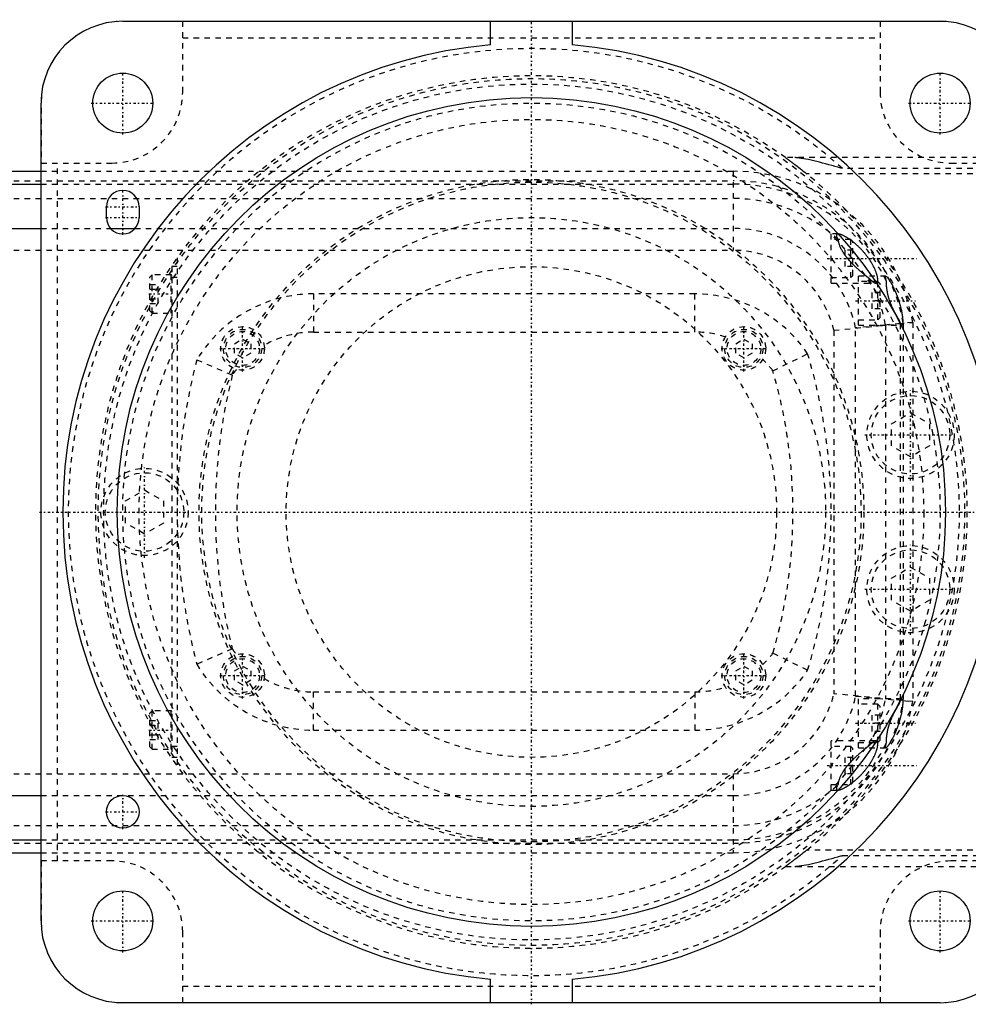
# Model space of a CAD drawing. Extents: x -502 to 168, y -90 to 90.
# Tile 6 of 7: x -94 to 80, y -90 to 90. Entities that reach past the tile are written whole.
import ezdxf

# ---------------------------------------------------------------- set-up
doc = ezdxf.new("R2010")
doc.units = 0
doc.linetypes.add('CENTER', pattern=[1.5, 0.45, -0.5, 0.05, -0.5])
doc.linetypes.add('DASHED', pattern=[2, 1, -1])
for name, color, linetype in [('AM_0', 7, 'CONTINUOUS'), ('AM_3', 7, 'DASHED'), ('AM_7', 7, 'CENTER')]:
    doc.layers.add(name, color=color, linetype=linetype)

msp = doc.modelspace()

# ---------------------------------------------------------------- linework, layer by layer
at = {"layer": 'AM_0', "color": 7, "linetype": 'CONTINUOUS'}
for p, q in [((-75, 90), (75, 90)), ((-7.5, 85.67), (-7.5, 90)), ((7.5, 90), (7.5, 85.67)), ((-90, -75), (-90, 75)), ((-227, 62.5), (-90, 62.5)), ((-227, 60.15), (-90, 60.15)), ((-78, 54), (-78, 56)), ((-72, 56), (-72, 54)), ((-227, 52), (-90, 52)), ((-77.24, 52), (-72.76, 52)), ((-227, -52), (-90, -52)), ((-227, -60.15), (-90, -60.15)), ((-227, -62.5), (-90, -62.5)), ((-7.5, -90), (-7.5, -85.67)), ((7.5, -85.67), (7.5, -90)), ((75, -90), (-75, -90))]:
    msp.add_line(p, q, dxfattribs=at)
for centre, radius in [((-75, 75), 5.5), ((75, 75), 5.5), ((0, 0), 76), ((-75, -55), 3), ((-75, -75), 5.5), ((75, -75), 5.5)]:
    msp.add_circle(centre, radius, dxfattribs=at)
for centre, radius, start, end in [((-75, 75), 15, 90, 180), ((75, 75), 15, 0, 90), ((0, 0), 86, 95.0031, 264.9969), ((0, 0), 86, 275.0031, 84.9969), ((-75, 56), 3, 0, 180), ((-75, 54), 3, 180, 0), ((-75, -75), 15, 180, 270), ((75, -75), 15, 270, 0)]:
    msp.add_arc(centre, radius, start, end, dxfattribs=at)
at = {"layer": 'AM_3', "color": 6, "linetype": 'DASHED'}
for p, q in [((-64, 89.96), (-76.12, 89.96)), ((-64, 77), (-64, 89.96)), ((76.12, 89.96), (64, 89.96)), ((64, 89.96), (64, 77)), ((-64, 87), (64, 87)), ((-89.96, 76.12), (-89.96, 64)), ((-89.96, 64), (-77, 64)), ((-87, -64), (-87, 64)), ((90, 65), (46.64, 65)), ((77, 64), (89.96, 64)), ((-90, 62.5), (37, 62.5)), ((37, 62.5), (37, 48)), ((125, 62), (50.56, 62)), ((125, 63), (57.06, 63)), ((-227, 60.75), (37, 60.75)), ((-90, 60.15), (37, 60.15)), ((-227, 57.5), (37, 57.5)), ((-90, 52), (-77.24, 52)), ((-72.76, 52), (37, 52)), ((56.28, 51), (55, 51)), ((55, 42), (55, 51)), ((58.6, 50), (55, 50)), ((56.28, 50), (56.29, 49.98)), ((59, 49.6), (58.6, 50)), ((58.6, 43), (58.6, 50)), ((59, 43.4), (59, 49.6)), ((-227, 48), (37, 48)), ((57.5, 48), (57.5, 45)), ((59, 48), (57.5, 48)), ((-65, 46.64), (-65, -46.64)), ((59, 46.5), (57.5, 46.5)), ((-69.6, 43.5), (-70, 43.1)), ((-66.1, 43.5), (-69.6, 43.5)), ((-69.6, 36.5), (-69.6, 43.5)), ((-66.1, 36.5), (-66.1, 43.5)), ((-65, 45), (-66, 45)), ((-66, 45), (-66, -45)), ((59, 45), (57.5, 45)), ((58.6, 43), (59, 43.4)), ((-70, 36.9), (-70, 43.1)), ((-70, 41.73), (-68.5, 41.73)), ((-68.5, 38.27), (-68.5, 41.73)), ((-65, 43), (-66, 43)), ((55, 43), (58.6, 43)), ((55, 42), (63.2, 42)), ((65.04, 43.25), (60, 43.25)), ((60, 34.25), (60, 43.25)), ((63.6, 42.25), (60, 42.25)), ((61.5, 43.25), (61.81, 43.02)), ((64, 41.85), (63.6, 42.25)), ((63.6, 35.25), (63.6, 42.25)), ((64, 35.65), (64, 41.85)), ((-70, 40.87), (-68.5, 40.87)), ((30, 40), (-40, 40)), ((-40, 40), (-40, 33)), ((30, 33), (30, 40)), ((62.5, 40.25), (62.5, 37.25)), ((64, 40.25), (62.5, 40.25)), ((-70, 39.13), (-68.5, 39.13)), ((-70, 38.27), (-68.5, 38.27)), ((64, 38.75), (62.5, 38.75)), ((-70, 36.9), (-69.6, 36.5)), ((-69.6, 36.5), (-66.1, 36.5)), ((64, 37.25), (62.5, 37.25)), ((55.5, 33.33), (70, 34.77)), ((67.76, 34.57), (59.5, 33.77)), ((60, 35.25), (63.6, 35.25)), ((63.6, 35.25), (64, 35.65)), ((65, 34.32), (65, -34.32)), ((67.65, 34.56), (67.65, -34.56)), ((70, 34.77), (68.14, 34.6)), ((68.25, 34.61), (68.25, -34.61)), ((70, 34.77), (70, -34.77)), ((-40, 33), (30, 33)), ((55.5, 33.33), (55.5, -33.33)), ((59.5, -33.77), (59.5, 33.77)), ((60, 34.25), (67.95, 34.25)), ((-54.5, 30.87), (-53, 31.73)), ((-54.5, 29.13), (-54.5, 30.87)), ((-53, 31.73), (-51.5, 30.87)), ((-51.5, 30.87), (-51.5, 29.13)), ((37.5, 30.87), (39, 31.73)), ((37.5, 29.13), (37.5, 30.87)), ((39, 31.73), (40.5, 30.87)), ((40.5, 30.87), (40.5, 29.13)), ((-53, 28.27), (-54.5, 29.13)), ((-51.5, 29.13), (-53, 28.27)), ((39, 28.27), (37.5, 29.13)), ((40.5, 29.13), (39, 28.27)), ((44.32, 25.91), (50.69, 29.03)), ((-61.39, 27.93), (-54.89, 25.11)), ((66.07, 16.18), (69.57, 18.2)), ((69.57, 18.2), (73.07, 16.18)), ((66.07, 12.13), (66.07, 16.18)), ((73.07, 16.18), (73.07, 12.13)), ((69.57, 10.11), (66.07, 12.13)), ((73.07, 12.13), (69.57, 10.11)), ((-74.5, 2.02), (-71, 4.04)), ((-71, 4.04), (-67.5, 2.02)), ((-74.5, -2.02), (-74.5, 2.02)), ((-67.5, 2.02), (-67.5, -2.02)), ((-71, -4.04), (-74.5, -2.02)), ((-67.5, -2.02), (-71, -4.04)), ((66.07, -12.13), (69.57, -10.11)), ((69.57, -10.11), (73.07, -12.13)), ((66.07, -16.18), (66.07, -12.13)), ((73.07, -12.13), (73.07, -16.18)), ((69.57, -18.2), (66.07, -16.18)), ((73.07, -16.18), (69.57, -18.2)), ((-54.89, -25.11), (-61.39, -27.93)), ((50.69, -29.03), (44.32, -25.91)), ((-54.5, -29.13), (-53, -28.27)), ((-53, -28.27), (-51.5, -29.13)), ((37.5, -29.13), (39, -28.27)), ((39, -28.27), (40.5, -29.13)), ((-54.5, -30.87), (-54.5, -29.13)), ((-51.5, -29.13), (-51.5, -30.87)), ((37.5, -30.87), (37.5, -29.13)), ((40.5, -29.13), (40.5, -30.87)), ((-53, -31.73), (-54.5, -30.87)), ((-51.5, -30.87), (-53, -31.73)), ((39, -31.73), (37.5, -30.87)), ((40.5, -30.87), (39, -31.73)), ((-40, -33), (30, -33)), ((-40, -40), (-40, -33)), ((30, -33), (30, -40)), ((70, -34.77), (55.5, -33.33)), ((59.5, -33.77), (67.76, -34.57)), ((67.95, -34.25), (60, -34.25)), ((60, -43.25), (60, -34.25)), ((63.6, -35.25), (60, -35.25)), ((64, -35.65), (63.6, -35.25)), ((63.6, -42.25), (63.6, -35.25)), ((64, -41.85), (64, -35.65)), ((68.14, -34.6), (70, -34.77)), ((-69.6, -36.5), (-70, -36.9)), ((-70, -43.1), (-70, -36.9)), ((-66.1, -36.5), (-69.6, -36.5)), ((-69.6, -43.5), (-69.6, -36.5)), ((-66.1, -43.5), (-66.1, -36.5)), ((62.5, -37.25), (62.5, -40.25)), ((64, -37.25), (62.5, -37.25)), ((-70, -38.27), (-68.5, -38.27)), ((-70, -39.13), (-68.5, -39.13)), ((-68.5, -41.73), (-68.5, -38.27)), ((64, -38.75), (62.5, -38.75)), ((-70, -40.87), (-68.5, -40.87)), ((-40, -40), (30, -40)), ((64, -40.25), (62.5, -40.25)), ((-70, -41.73), (-68.5, -41.73)), ((-70, -43.1), (-69.6, -43.5)), ((-65, -43), (-66, -43)), ((63.2, -42), (55, -42)), ((55, -51), (55, -42)), ((58.6, -43), (55, -43)), ((59, -43.4), (58.6, -43)), ((58.6, -50), (58.6, -43)), ((60, -42.25), (63.6, -42.25)), ((60, -43.25), (65.04, -43.25)), ((61.81, -43.02), (61.5, -43.25)), ((63.6, -42.25), (64, -41.85)), ((-69.6, -43.5), (-66.1, -43.5)), ((-65, -45), (-66, -45)), ((57.5, -45), (57.5, -48)), ((59, -45), (57.5, -45)), ((59, -49.6), (59, -43.4)), ((59, -46.5), (57.5, -46.5)), ((-227, -48), (37, -48)), ((37, -48), (37, -62.5)), ((59, -48), (57.5, -48)), ((55, -50), (58.6, -50)), ((56.29, -49.98), (56.28, -50)), ((58.6, -50), (59, -49.6)), ((-90, -52), (37, -52)), ((55, -51), (56.28, -51)), ((-227, -57.5), (37, -57.5)), ((-227, -60.75), (37, -60.75)), ((-90, -60.15), (37, -60.15)), ((-90, -62.5), (37, -62.5)), ((125, -62), (50.56, -62)), ((57.06, -63), (125, -63)), ((-77, -64), (-89.96, -64)), ((-89.96, -64), (-89.96, -76.12)), ((46.64, -65), (90, -65)), ((89.96, -64), (77, -64)), ((-64, -89.96), (-64, -77)), ((64, -77), (64, -89.96)), ((-64, -87), (64, -87)), ((-76.12, -89.96), (-64, -89.96)), ((64, -89.96), (76.12, -89.96))]:
    msp.add_line(p, q, dxfattribs=at)
for points in [[(46.64, 65, 0), (46.64, 65, 0), (46.64, 65, 0), (46.64, 65, 0), (46.64, 65, 0), (46.65, 64.99, 0), (46.65, 64.99, 0), (46.66, 64.98, 0), (46.67, 64.98, 0), (46.68, 64.97, 0), (46.69, 64.96, 0), (46.7, 64.96, 0), (46.7, 64.95, 0), (46.72, 64.94, 0), (46.73, 64.93, 0), (46.75, 64.92, 0), (46.77, 64.91, 0), (46.79, 64.89, 0), (46.8, 64.89, 0), (46.81, 64.88, 0), (46.83, 64.86, 0), (46.85, 64.85, 0), (46.86, 64.84, 0), (46.87, 64.83, 0), (46.9, 64.81, 0), (46.92, 64.79, 0), (46.94, 64.78, 0), (46.95, 64.77, 0), (46.98, 64.75, 0), (47.01, 64.73, 0), (47.04, 64.71, 0), (47.07, 64.69, 0), (47.1, 64.67, 0), (47.11, 64.65, 0), (47.13, 64.64, 0), (47.16, 64.62, 0), (47.2, 64.6, 0), (47.23, 64.57, 0), (47.26, 64.55, 0), (47.3, 64.52, 0), (47.32, 64.51, 0), (47.33, 64.49, 0), (47.37, 64.47, 0), (47.4, 64.44, 0), (47.44, 64.42, 0), (47.48, 64.39, 0), (47.51, 64.36, 0), (47.53, 64.35, 0), (47.55, 64.34, 0), (47.59, 64.31, 0), (47.62, 64.28, 0), (47.66, 64.25, 0), (47.7, 64.23, 0), (47.74, 64.2, 0), (47.76, 64.18, 0), (47.77, 64.17, 0), (47.81, 64.14, 0), (47.85, 64.11, 0), (47.99, 64, 0), (48.12, 63.91, 0), (48.25, 63.82, 0), (48.51, 63.62, 0), (48.77, 63.41, 0), (49.05, 63.2, 0), (49.33, 62.98, 0), (49.61, 62.76, 0), (49.74, 62.65, 0), (49.88, 62.54, 0), (50.16, 62.32, 0), (50.43, 62.11, 0), (50.56, 62, 0)], [(57.06, 63, 0), (56.79, 63.08, 0), (56.23, 63.24, 0), (55.68, 63.39, 0), (55.4, 63.47, 0), (55.12, 63.55, 0), (54.56, 63.7, 0), (54, 63.85, 0), (53.45, 64, 0), (52.9, 64.14, 0), (52.36, 64.28, 0), (52.09, 64.34, 0), (51.83, 64.4, 0), (51.33, 64.52, 0), (50.85, 64.63, 0), (50.39, 64.72, 0), (49.97, 64.8, 0), (49.57, 64.87, 0), (49.39, 64.9, 0), (49.21, 64.93, 0), (48.99, 64.95, 0), (48.93, 64.96, 0), (48.87, 64.97, 0), (48.84, 64.97, 0), (48.81, 64.97, 0), (48.75, 64.98, 0), (48.69, 64.98, 0), (48.64, 64.99, 0), (48.58, 64.99, 0), (48.52, 65, 0), (48.49, 65, 0), (48.47, 65, 0), (48.41, 65, 0), (48.36, 65, 0), (48.33, 65, 0)], [(56.28, 51, 0), (56.24, 51, 0), (56.19, 50.99, 0), (56.13, 50.98, 0), (56.11, 50.97, 0), (56.09, 50.96, 0), (56.05, 50.94, 0), (56.02, 50.91, 0), (56, 50.87, 0), (55.98, 50.83, 0), (55.97, 50.78, 0), (55.97, 50.75, 0), (55.97, 50.72, 0), (55.98, 50.66, 0), (55.99, 50.59, 0), (56.02, 50.51, 0), (56.05, 50.43, 0), (56.09, 50.34, 0), (56.11, 50.3, 0), (56.13, 50.25, 0), (56.19, 50.15, 0), (56.24, 50.05, 0), (56.28, 50, 0)], [(63.2, 42, 0), (63.22, 42, 0), (63.26, 42.01, 0), (63.3, 42.01, 0), (63.32, 42.02, 0), (63.34, 42.03, 0), (63.37, 42.05, 0), (63.4, 42.07, 0), (63.43, 42.1, 0), (63.45, 42.13, 0), (63.48, 42.17, 0), (63.49, 42.19, 0), (63.5, 42.21, 0), (63.52, 42.26, 0), (63.53, 42.32, 0), (63.54, 42.38, 0), (63.55, 42.44, 0), (63.56, 42.51, 0), (63.56, 42.55, 0), (63.56, 42.58, 0), (63.56, 42.66, 0), (63.56, 42.74, 0), (63.55, 42.79, 0), (63.55, 42.83, 0), (63.54, 42.92, 0), (63.52, 43.02, 0), (63.52, 43.06, 0), (63.51, 43.11, 0), (63.49, 43.21, 0), (63.46, 43.32, 0), (63.43, 43.43, 0), (63.4, 43.53, 0), (63.37, 43.65, 0), (63.35, 43.7, 0), (63.34, 43.76, 0), (63.3, 43.87, 0), (63.26, 43.99, 0), (63.21, 44.11, 0), (63.16, 44.23, 0), (63.11, 44.35, 0), (63.08, 44.42, 0), (63.06, 44.48, 0), (63, 44.61, 0), (62.94, 44.74, 0), (62.88, 44.87, 0), (62.81, 45, 0), (62.74, 45.13, 0), (62.71, 45.19, 0), (62.67, 45.26, 0), (62.6, 45.39, 0), (62.52, 45.52, 0), (62.45, 45.66, 0), (62.37, 45.79, 0), (62.29, 45.92, 0), (62.24, 45.99, 0), (62.2, 46.05, 0), (62.12, 46.18, 0), (62.03, 46.31, 0), (61.94, 46.44, 0), (61.85, 46.56, 0), (61.76, 46.69, 0), (61.72, 46.75, 0), (61.67, 46.81, 0), (61.58, 46.93, 0), (61.49, 47.05, 0), (61.45, 47.11, 0), (61.4, 47.17, 0), (61.31, 47.28, 0), (61.22, 47.4, 0), (61.17, 47.45, 0), (61.12, 47.51, 0), (61.02, 47.62, 0), (60.93, 47.74, 0), (60.83, 47.85, 0), (60.73, 47.96, 0), (60.62, 48.07, 0), (60.57, 48.12, 0), (60.52, 48.18, 0), (60.42, 48.29, 0), (60.31, 48.39, 0), (60.21, 48.5, 0), (60.1, 48.6, 0), (59.99, 48.7, 0), (59.94, 48.76, 0), (59.89, 48.81, 0), (59.78, 48.9, 0), (59.67, 49, 0), (59.56, 49.1, 0), (59.46, 49.19, 0), (59.35, 49.28, 0), (59.29, 49.33, 0), (59.24, 49.37, 0), (59.13, 49.46, 0), (59.03, 49.55, 0), (58.92, 49.63, 0), (58.82, 49.71, 0), (58.71, 49.79, 0), (58.66, 49.83, 0), (58.61, 49.86, 0), (58.5, 49.94, 0), (58.4, 50.01, 0), (58.3, 50.08, 0), (58.2, 50.15, 0), (58.1, 50.21, 0), (58.06, 50.24, 0), (58.01, 50.27, 0), (57.91, 50.33, 0), (57.81, 50.39, 0), (57.76, 50.42, 0), (57.71, 50.45, 0), (57.62, 50.5, 0), (57.52, 50.56, 0), (57.47, 50.58, 0), (57.42, 50.61, 0), (57.33, 50.66, 0), (57.24, 50.7, 0), (57.14, 50.75, 0), (57.05, 50.79, 0), (56.97, 50.82, 0), (56.92, 50.84, 0), (56.88, 50.86, 0), (56.8, 50.89, 0), (56.72, 50.91, 0), (56.64, 50.94, 0), (56.57, 50.96, 0), (56.49, 50.97, 0), (56.46, 50.98, 0), (56.43, 50.99, 0), (56.36, 51, 0), (56.3, 51, 0), (56.28, 51, 0)], [(56.29, 49.98, 0), (56.29, 49.91, 0), (56.31, 49.75, 0), (56.34, 49.58, 0), (56.35, 49.49, 0)], [(56.35, 49.49, 0), (56.37, 49.43, 0), (56.4, 49.31, 0), (56.43, 49.19, 0), (56.45, 49.13, 0), (56.47, 49.07, 0), (56.52, 48.94, 0), (56.57, 48.81, 0), (56.62, 48.68, 0), (56.68, 48.55, 0), (56.74, 48.42, 0), (56.77, 48.35, 0), (56.81, 48.29, 0), (56.88, 48.16, 0), (56.95, 48.02, 0), (57.03, 47.89, 0), (57.11, 47.76, 0), (57.19, 47.63, 0), (57.23, 47.56, 0), (57.27, 47.5, 0), (57.36, 47.37, 0), (57.45, 47.24, 0), (57.5, 47.17, 0)], [(57.5, 47.17, 0), (57.54, 47.12, 0), (57.61, 47.02, 0), (57.69, 46.92, 0), (57.73, 46.87, 0), (57.77, 46.82, 0), (57.85, 46.72, 0), (57.93, 46.62, 0), (58.01, 46.52, 0), (58.09, 46.42, 0), (58.18, 46.32, 0), (58.22, 46.27, 0), (58.26, 46.22, 0), (58.35, 46.13, 0), (58.43, 46.03, 0), (58.52, 45.94, 0), (58.6, 45.84, 0), (58.69, 45.75, 0), (58.73, 45.7, 0), (58.78, 45.66, 0), (58.87, 45.57, 0), (58.96, 45.48, 0), (59, 45.43, 0)], [(59, 45.43, 0), (59.05, 45.38, 0), (59.16, 45.27, 0), (59.27, 45.16, 0), (59.33, 45.11, 0), (59.38, 45.05, 0), (59.49, 44.95, 0), (59.61, 44.84, 0), (59.72, 44.74, 0), (59.83, 44.64, 0), (59.94, 44.54, 0), (60, 44.49, 0), (60.05, 44.44, 0), (60.16, 44.34, 0), (60.28, 44.24, 0), (60.39, 44.15, 0), (60.5, 44.05, 0), (60.61, 43.96, 0), (60.66, 43.91, 0), (60.72, 43.87, 0), (60.83, 43.78, 0), (60.94, 43.69, 0), (60.99, 43.65, 0)], [(60.99, 43.65, 0), (61.08, 43.58, 0), (61.25, 43.44, 0), (61.42, 43.31, 0), (61.5, 43.25, 0)], [(61.81, 43.02, 0), (61.84, 42.99, 0), (61.89, 42.94, 0), (61.94, 42.89, 0), (61.96, 42.86, 0), (61.98, 42.84, 0), (62.03, 42.79, 0), (62.08, 42.74, 0), (62.13, 42.7, 0), (62.17, 42.65, 0), (62.22, 42.61, 0), (62.24, 42.59, 0), (62.27, 42.56, 0), (62.31, 42.52, 0), (62.36, 42.48, 0), (62.4, 42.44, 0), (62.45, 42.4, 0), (62.49, 42.37, 0), (62.51, 42.35, 0), (62.53, 42.33, 0), (62.58, 42.3, 0), (62.62, 42.26, 0), (62.64, 42.25, 0)], [(62.64, 42.25, 0), (62.66, 42.24, 0), (62.7, 42.21, 0), (62.73, 42.19, 0), (62.75, 42.17, 0), (62.77, 42.16, 0), (62.8, 42.14, 0), (62.84, 42.12, 0), (62.87, 42.1, 0), (62.9, 42.09, 0), (62.93, 42.07, 0), (62.95, 42.06, 0), (62.97, 42.06, 0), (63, 42.04, 0), (63.03, 42.03, 0), (63.06, 42.02, 0), (63.08, 42.02, 0), (63.11, 42.01, 0), (63.13, 42.01, 0), (63.14, 42, 0), (63.16, 42, 0), (63.19, 42, 0), (63.2, 42, 0)], [(65.14, 42.35, 0), (65.13, 42.4, 0), (65.1, 42.49, 0), (65.08, 42.58, 0), (65.06, 42.62, 0), (65.05, 42.66, 0), (65.03, 42.74, 0), (65.02, 42.81, 0), (65, 42.88, 0), (64.99, 42.94, 0), (64.98, 43, 0), (64.97, 43.02, 0), (64.97, 43.05, 0), (64.97, 43.09, 0), (64.97, 43.13, 0), (64.97, 43.17, 0), (64.98, 43.19, 0), (64.98, 43.22, 0), (64.99, 43.23, 0), (65, 43.23, 0), (65.01, 43.24, 0), (65.03, 43.25, 0), (65.04, 43.25, 0)], [(65.04, 43.25, 0), (65.04, 43.25, 0), (65.06, 43.25, 0), (65.08, 43.24, 0), (65.09, 43.24, 0), (65.09, 43.23, 0), (65.12, 43.22, 0), (65.14, 43.21, 0), (65.16, 43.19, 0), (65.19, 43.17, 0), (65.21, 43.14, 0), (65.22, 43.13, 0), (65.24, 43.12, 0), (65.27, 43.09, 0), (65.3, 43.05, 0), (65.33, 43.02, 0), (65.36, 42.98, 0), (65.4, 42.94, 0), (65.41, 42.92, 0), (65.43, 42.89, 0), (65.47, 42.85, 0), (65.5, 42.8, 0), (65.52, 42.77, 0), (65.54, 42.75, 0), (65.58, 42.69, 0), (65.62, 42.64, 0), (65.64, 42.61, 0), (65.66, 42.58, 0), (65.7, 42.52, 0), (65.74, 42.46, 0), (65.78, 42.39, 0), (65.82, 42.33, 0), (65.86, 42.26, 0), (65.88, 42.23, 0), (65.9, 42.19, 0), (65.94, 42.12, 0), (65.99, 42.05, 0), (66.03, 41.98, 0), (66.07, 41.9, 0), (66.11, 41.82, 0), (66.14, 41.78, 0), (66.16, 41.74, 0), (66.2, 41.66, 0), (66.25, 41.58, 0), (66.29, 41.49, 0), (66.34, 41.4, 0), (66.38, 41.31, 0), (66.41, 41.27, 0), (66.43, 41.22, 0), (66.48, 41.12, 0), (66.52, 41.03, 0), (66.57, 40.93, 0), (66.62, 40.83, 0), (66.66, 40.73, 0), (66.68, 40.68, 0), (66.71, 40.63, 0), (66.75, 40.53, 0), (66.8, 40.42, 0), (66.84, 40.32, 0), (66.89, 40.21, 0), (66.93, 40.11, 0), (66.95, 40.05, 0), (66.97, 40, 0), (67.02, 39.89, 0), (67.06, 39.78, 0), (67.08, 39.73, 0), (67.1, 39.67, 0), (67.14, 39.56, 0), (67.18, 39.45, 0), (67.2, 39.4, 0), (67.22, 39.34, 0), (67.26, 39.23, 0), (67.3, 39.12, 0), (67.34, 39.02, 0), (67.37, 38.91, 0), (67.41, 38.8, 0), (67.43, 38.74, 0), (67.44, 38.69, 0), (67.48, 38.58, 0), (67.51, 38.47, 0), (67.55, 38.35, 0), (67.58, 38.24, 0), (67.61, 38.13, 0), (67.63, 38.07, 0), (67.64, 38.01, 0), (67.67, 37.9, 0), (67.7, 37.79, 0), (67.73, 37.67, 0), (67.76, 37.56, 0), (67.79, 37.45, 0), (67.8, 37.39, 0), (67.82, 37.33, 0), (67.84, 37.22, 0), (67.87, 37.11, 0), (67.89, 37, 0), (67.91, 36.89, 0), (67.93, 36.79, 0), (67.94, 36.73, 0), (67.95, 36.68, 0), (67.97, 36.57, 0), (67.99, 36.47, 0), (68.01, 36.37, 0), (68.02, 36.27, 0), (68.04, 36.17, 0), (68.05, 36.13, 0), (68.05, 36.08, 0), (68.07, 35.99, 0), (68.08, 35.9, 0), (68.08, 35.85, 0), (68.09, 35.81, 0), (68.1, 35.72, 0), (68.11, 35.64, 0), (68.11, 35.6, 0), (68.12, 35.56, 0), (68.12, 35.48, 0), (68.13, 35.4, 0), (68.14, 35.32, 0), (68.14, 35.25, 0), (68.15, 35.17, 0), (68.15, 35.14, 0), (68.15, 35.1, 0), (68.15, 35.03, 0), (68.15, 34.97, 0), (68.15, 34.9, 0), (68.15, 34.84, 0), (68.15, 34.78, 0), (68.15, 34.76, 0), (68.15, 34.73, 0), (68.15, 34.68, 0), (68.14, 34.63, 0), (68.14, 34.6, 0)], [(67.54, 35.15, 0), (67.52, 35.17, 0), (67.49, 35.22, 0), (67.46, 35.27, 0), (67.45, 35.29, 0), (67.43, 35.31, 0), (67.4, 35.36, 0), (67.37, 35.41, 0), (67.34, 35.46, 0), (67.31, 35.52, 0), (67.27, 35.57, 0), (67.26, 35.6, 0), (67.24, 35.62, 0), (67.21, 35.68, 0), (67.18, 35.73, 0), (67.14, 35.79, 0), (67.11, 35.84, 0), (67.08, 35.9, 0), (67.06, 35.93, 0), (67.04, 35.96, 0), (67.01, 36.02, 0), (66.97, 36.08, 0), (66.96, 36.11, 0), (66.94, 36.14, 0), (66.91, 36.2, 0), (66.87, 36.26, 0), (66.86, 36.29, 0), (66.84, 36.32, 0), (66.8, 36.38, 0), (66.77, 36.45, 0), (66.74, 36.51, 0), (66.7, 36.57, 0), (66.67, 36.64, 0), (66.65, 36.67, 0), (66.63, 36.7, 0), (66.6, 36.77, 0), (66.56, 36.84, 0), (66.53, 36.9, 0), (66.5, 36.97, 0), (66.46, 37.04, 0), (66.45, 37.07, 0), (66.43, 37.11, 0), (66.4, 37.18, 0), (66.36, 37.25, 0), (66.33, 37.32, 0), (66.3, 37.39, 0), (66.26, 37.46, 0), (66.25, 37.5, 0), (66.23, 37.53, 0), (66.2, 37.6, 0), (66.17, 37.68, 0), (66.13, 37.75, 0), (66.1, 37.82, 0), (66.07, 37.9, 0), (66.06, 37.93, 0), (66.04, 37.97, 0), (66.01, 38.05, 0), (65.98, 38.12, 0), (65.95, 38.2, 0), (65.92, 38.27, 0), (65.89, 38.35, 0), (65.88, 38.39, 0), (65.87, 38.42, 0), (65.84, 38.5, 0), (65.81, 38.58, 0), (65.8, 38.61, 0), (65.78, 38.65, 0), (65.76, 38.73, 0), (65.73, 38.81, 0), (65.72, 38.85, 0), (65.7, 38.88, 0), (65.68, 38.96, 0), (65.66, 39.04, 0), (65.63, 39.12, 0), (65.61, 39.19, 0), (65.59, 39.27, 0), (65.57, 39.31, 0), (65.56, 39.35, 0), (65.54, 39.43, 0), (65.52, 39.51, 0), (65.5, 39.58, 0), (65.48, 39.66, 0), (65.46, 39.74, 0), (65.45, 39.78, 0), (65.44, 39.81, 0), (65.42, 39.89, 0), (65.41, 39.97, 0), (65.39, 40.04, 0), (65.37, 40.12, 0), (65.36, 40.2, 0), (65.35, 40.23, 0), (65.34, 40.27, 0), (65.33, 40.35, 0), (65.32, 40.42, 0), (65.3, 40.49, 0), (65.29, 40.57, 0), (65.28, 40.64, 0), (65.27, 40.68, 0), (65.27, 40.71, 0), (65.26, 40.78, 0), (65.25, 40.86, 0), (65.24, 40.93, 0), (65.23, 41, 0), (65.22, 41.07, 0), (65.21, 41.1, 0), (65.21, 41.13, 0), (65.2, 41.2, 0), (65.2, 41.27, 0), (65.19, 41.3, 0), (65.19, 41.34, 0), (65.18, 41.4, 0), (65.18, 41.47, 0), (65.18, 41.5, 0), (65.17, 41.53, 0), (65.17, 41.59, 0), (65.16, 41.66, 0), (65.16, 41.72, 0), (65.16, 41.78, 0), (65.15, 41.84, 0), (65.15, 41.87, 0), (65.15, 41.9, 0), (65.15, 41.95, 0), (65.15, 42.01, 0), (65.15, 42.06, 0), (65.15, 42.12, 0), (65.14, 42.17, 0), (65.14, 42.2, 0), (65.14, 42.22, 0), (65.14, 42.28, 0), (65.14, 42.33, 0), (65.14, 42.35, 0)], [(67.76, 34.57, 0), (67.76, 34.58, 0), (67.75, 34.61, 0), (67.74, 34.63, 0), (67.73, 34.65, 0), (67.72, 34.66, 0), (67.71, 34.69, 0), (67.7, 34.72, 0), (67.69, 34.75, 0), (67.67, 34.78, 0), (67.66, 34.81, 0), (67.66, 34.83, 0), (67.65, 34.84, 0), (67.64, 34.88, 0), (67.62, 34.91, 0), (67.61, 34.95, 0), (67.6, 34.98, 0), (67.58, 35.02, 0), (67.58, 35.04, 0), (67.57, 35.05, 0), (67.56, 35.09, 0), (67.54, 35.13, 0), (67.54, 35.15, 0)], [(67.95, 34.25, 0), (67.94, 34.25, 0), (67.93, 34.25, 0), (67.92, 34.26, 0), (67.92, 34.26, 0), (67.91, 34.26, 0), (67.9, 34.27, 0), (67.89, 34.28, 0), (67.88, 34.29, 0), (67.87, 34.31, 0), (67.86, 34.32, 0), (67.86, 34.33, 0), (67.85, 34.34, 0), (67.84, 34.36, 0), (67.83, 34.38, 0), (67.82, 34.4, 0), (67.81, 34.43, 0), (67.8, 34.46, 0), (67.79, 34.47, 0), (67.79, 34.49, 0), (67.78, 34.52, 0), (67.77, 34.55, 0), (67.76, 34.57, 0)], [(68.14, 34.6, 0), (68.14, 34.58, 0), (68.13, 34.55, 0), (68.12, 34.51, 0), (68.11, 34.5, 0), (68.11, 34.48, 0), (68.1, 34.45, 0), (68.09, 34.42, 0), (68.07, 34.4, 0), (68.06, 34.37, 0), (68.05, 34.35, 0), (68.05, 34.34, 0), (68.04, 34.33, 0), (68.03, 34.31, 0), (68.02, 34.3, 0), (68.01, 34.28, 0), (68, 34.27, 0), (67.99, 34.26, 0), (67.98, 34.26, 0), (67.98, 34.26, 0), (67.97, 34.25, 0), (67.95, 34.25, 0), (67.95, 34.25, 0)], [(67.76, -34.57, 0), (67.77, -34.55, 0), (67.78, -34.52, 0), (67.79, -34.49, 0), (67.79, -34.47, 0), (67.8, -34.46, 0), (67.81, -34.43, 0), (67.82, -34.4, 0), (67.83, -34.38, 0), (67.84, -34.36, 0), (67.85, -34.34, 0), (67.86, -34.33, 0), (67.86, -34.32, 0), (67.87, -34.31, 0), (67.88, -34.29, 0), (67.89, -34.28, 0), (67.9, -34.27, 0), (67.91, -34.26, 0), (67.92, -34.26, 0), (67.92, -34.26, 0), (67.93, -34.25, 0), (67.94, -34.25, 0), (67.95, -34.25, 0)], [(67.95, -34.25, 0), (67.95, -34.25, 0), (67.97, -34.25, 0), (67.98, -34.26, 0), (67.98, -34.26, 0), (67.99, -34.26, 0), (68, -34.27, 0), (68.01, -34.28, 0), (68.02, -34.3, 0), (68.03, -34.31, 0), (68.04, -34.33, 0), (68.05, -34.34, 0), (68.05, -34.35, 0), (68.06, -34.37, 0), (68.07, -34.4, 0), (68.09, -34.42, 0), (68.1, -34.45, 0), (68.11, -34.48, 0), (68.11, -34.5, 0), (68.12, -34.51, 0), (68.13, -34.55, 0), (68.14, -34.58, 0), (68.14, -34.6, 0)], [(68.14, -34.6, 0), (68.14, -34.63, 0), (68.15, -34.68, 0), (68.15, -34.73, 0), (68.15, -34.76, 0), (68.15, -34.78, 0), (68.15, -34.84, 0), (68.15, -34.9, 0), (68.15, -34.97, 0), (68.15, -35.03, 0), (68.15, -35.1, 0), (68.15, -35.14, 0), (68.15, -35.17, 0), (68.14, -35.25, 0), (68.14, -35.32, 0), (68.13, -35.4, 0), (68.12, -35.48, 0), (68.12, -35.56, 0), (68.11, -35.6, 0), (68.11, -35.64, 0), (68.1, -35.72, 0), (68.09, -35.81, 0), (68.08, -35.85, 0), (68.08, -35.9, 0), (68.07, -35.99, 0), (68.05, -36.08, 0), (68.05, -36.13, 0), (68.04, -36.17, 0), (68.02, -36.27, 0), (68.01, -36.37, 0), (67.99, -36.47, 0), (67.97, -36.57, 0), (67.95, -36.68, 0), (67.94, -36.73, 0), (67.93, -36.79, 0), (67.91, -36.89, 0), (67.89, -37, 0), (67.87, -37.11, 0), (67.84, -37.22, 0), (67.82, -37.33, 0), (67.8, -37.39, 0), (67.79, -37.45, 0), (67.76, -37.56, 0), (67.73, -37.67, 0), (67.7, -37.79, 0), (67.67, -37.9, 0), (67.64, -38.01, 0), (67.63, -38.07, 0), (67.61, -38.13, 0), (67.58, -38.24, 0), (67.55, -38.35, 0), (67.51, -38.47, 0), (67.48, -38.58, 0), (67.44, -38.69, 0), (67.43, -38.74, 0), (67.41, -38.8, 0), (67.37, -38.91, 0), (67.34, -39.02, 0), (67.3, -39.12, 0), (67.26, -39.23, 0), (67.22, -39.34, 0), (67.2, -39.4, 0), (67.18, -39.45, 0), (67.14, -39.56, 0), (67.1, -39.67, 0), (67.08, -39.73, 0), (67.06, -39.78, 0), (67.02, -39.89, 0), (66.97, -40, 0), (66.95, -40.05, 0), (66.93, -40.11, 0), (66.89, -40.21, 0), (66.84, -40.32, 0), (66.8, -40.42, 0), (66.75, -40.53, 0), (66.71, -40.63, 0), (66.68, -40.68, 0), (66.66, -40.73, 0), (66.62, -40.83, 0), (66.57, -40.93, 0), (66.52, -41.03, 0), (66.48, -41.12, 0), (66.43, -41.22, 0), (66.41, -41.27, 0), (66.38, -41.31, 0), (66.34, -41.4, 0), (66.29, -41.49, 0), (66.25, -41.58, 0), (66.2, -41.66, 0), (66.16, -41.74, 0), (66.14, -41.78, 0), (66.11, -41.82, 0), (66.07, -41.9, 0), (66.03, -41.98, 0), (65.99, -42.05, 0), (65.94, -42.12, 0), (65.9, -42.19, 0), (65.88, -42.23, 0), (65.86, -42.26, 0), (65.82, -42.33, 0), (65.78, -42.39, 0), (65.74, -42.46, 0), (65.7, -42.52, 0), (65.66, -42.58, 0), (65.64, -42.61, 0), (65.62, -42.64, 0), (65.58, -42.69, 0), (65.54, -42.75, 0), (65.52, -42.77, 0), (65.5, -42.8, 0), (65.47, -42.85, 0), (65.43, -42.89, 0), (65.41, -42.92, 0), (65.4, -42.94, 0), (65.36, -42.98, 0), (65.33, -43.02, 0), (65.3, -43.05, 0), (65.27, -43.09, 0), (65.24, -43.12, 0), (65.22, -43.13, 0), (65.21, -43.14, 0), (65.19, -43.17, 0), (65.16, -43.19, 0), (65.14, -43.21, 0), (65.12, -43.22, 0), (65.09, -43.23, 0), (65.09, -43.24, 0), (65.08, -43.24, 0), (65.06, -43.25, 0), (65.04, -43.25, 0), (65.04, -43.25, 0)], [(65.14, -42.35, 0), (65.14, -42.33, 0), (65.14, -42.28, 0), (65.14, -42.22, 0), (65.14, -42.2, 0), (65.14, -42.17, 0), (65.15, -42.12, 0), (65.15, -42.06, 0), (65.15, -42.01, 0), (65.15, -41.95, 0), (65.15, -41.9, 0), (65.15, -41.87, 0), (65.15, -41.84, 0), (65.16, -41.78, 0), (65.16, -41.72, 0), (65.16, -41.66, 0), (65.17, -41.59, 0), (65.17, -41.53, 0), (65.18, -41.5, 0), (65.18, -41.47, 0), (65.18, -41.4, 0), (65.19, -41.34, 0), (65.19, -41.3, 0), (65.2, -41.27, 0), (65.2, -41.2, 0), (65.21, -41.13, 0), (65.21, -41.1, 0), (65.22, -41.06, 0), (65.23, -41, 0), (65.24, -40.93, 0), (65.25, -40.85, 0), (65.26, -40.78, 0), (65.27, -40.71, 0), (65.27, -40.68, 0), (65.28, -40.64, 0), (65.29, -40.57, 0), (65.3, -40.49, 0), (65.32, -40.42, 0), (65.33, -40.34, 0), (65.34, -40.27, 0), (65.35, -40.23, 0), (65.36, -40.19, 0), (65.37, -40.12, 0), (65.39, -40.04, 0), (65.41, -39.96, 0), (65.42, -39.89, 0), (65.44, -39.81, 0), (65.45, -39.77, 0), (65.46, -39.73, 0), (65.48, -39.66, 0), (65.5, -39.58, 0), (65.52, -39.5, 0), (65.54, -39.42, 0), (65.56, -39.35, 0), (65.58, -39.31, 0), (65.59, -39.27, 0), (65.61, -39.19, 0), (65.63, -39.11, 0), (65.66, -39.04, 0), (65.68, -38.96, 0), (65.71, -38.88, 0), (65.72, -38.84, 0), (65.73, -38.8, 0), (65.76, -38.73, 0), (65.78, -38.65, 0), (65.8, -38.61, 0), (65.81, -38.57, 0), (65.84, -38.5, 0), (65.87, -38.42, 0), (65.88, -38.38, 0), (65.89, -38.35, 0), (65.92, -38.27, 0), (65.95, -38.19, 0), (65.98, -38.12, 0), (66.01, -38.04, 0), (66.04, -37.97, 0), (66.06, -37.93, 0), (66.07, -37.9, 0), (66.1, -37.82, 0), (66.14, -37.75, 0), (66.17, -37.68, 0), (66.2, -37.6, 0), (66.23, -37.53, 0), (66.25, -37.5, 0), (66.26, -37.46, 0), (66.3, -37.39, 0), (66.33, -37.32, 0), (66.36, -37.25, 0), (66.4, -37.18, 0), (66.43, -37.11, 0), (66.45, -37.07, 0), (66.46, -37.04, 0), (66.5, -36.97, 0), (66.53, -36.9, 0), (66.56, -36.84, 0), (66.6, -36.77, 0), (66.63, -36.7, 0), (66.65, -36.67, 0), (66.67, -36.64, 0), (66.7, -36.57, 0), (66.74, -36.51, 0), (66.77, -36.44, 0), (66.8, -36.38, 0), (66.84, -36.32, 0), (66.86, -36.29, 0), (66.87, -36.26, 0), (66.91, -36.2, 0), (66.94, -36.13, 0), (66.96, -36.1, 0), (66.98, -36.07, 0), (67.01, -36.02, 0), (67.04, -35.96, 0), (67.06, -35.93, 0), (67.08, -35.9, 0), (67.11, -35.84, 0), (67.14, -35.79, 0), (67.18, -35.73, 0), (67.21, -35.68, 0), (67.24, -35.62, 0), (67.26, -35.6, 0), (67.27, -35.57, 0), (67.31, -35.52, 0), (67.34, -35.46, 0), (67.37, -35.41, 0), (67.4, -35.36, 0), (67.43, -35.31, 0), (67.45, -35.29, 0), (67.46, -35.27, 0), (67.49, -35.22, 0), (67.52, -35.17, 0), (67.54, -35.15, 0)], [(67.54, -35.15, 0), (67.54, -35.13, 0), (67.56, -35.09, 0), (67.57, -35.05, 0), (67.58, -35.04, 0), (67.58, -35.02, 0), (67.6, -34.98, 0), (67.61, -34.95, 0), (67.62, -34.91, 0), (67.64, -34.88, 0), (67.65, -34.84, 0), (67.66, -34.83, 0), (67.66, -34.81, 0), (67.67, -34.78, 0), (67.69, -34.75, 0), (67.7, -34.72, 0), (67.71, -34.69, 0), (67.72, -34.66, 0), (67.73, -34.65, 0), (67.74, -34.63, 0), (67.75, -34.61, 0), (67.76, -34.58, 0), (67.76, -34.57, 0)], [(56.28, -51, 0), (56.3, -51, 0), (56.36, -51, 0), (56.43, -50.99, 0), (56.46, -50.98, 0), (56.49, -50.97, 0), (56.57, -50.96, 0), (56.64, -50.94, 0), (56.72, -50.91, 0), (56.8, -50.89, 0), (56.88, -50.86, 0), (56.92, -50.84, 0), (56.97, -50.82, 0), (57.05, -50.79, 0), (57.14, -50.75, 0), (57.24, -50.7, 0), (57.33, -50.66, 0), (57.42, -50.61, 0), (57.47, -50.58, 0), (57.52, -50.56, 0), (57.62, -50.5, 0), (57.71, -50.45, 0), (57.76, -50.42, 0), (57.81, -50.39, 0), (57.91, -50.33, 0), (58.01, -50.27, 0), (58.06, -50.24, 0), (58.1, -50.21, 0), (58.2, -50.15, 0), (58.3, -50.08, 0), (58.4, -50.01, 0), (58.5, -49.94, 0), (58.61, -49.86, 0), (58.66, -49.83, 0), (58.71, -49.79, 0), (58.82, -49.71, 0), (58.92, -49.63, 0), (59.03, -49.55, 0), (59.13, -49.46, 0), (59.24, -49.37, 0), (59.29, -49.33, 0), (59.35, -49.28, 0), (59.46, -49.19, 0), (59.56, -49.1, 0), (59.67, -49, 0), (59.78, -48.9, 0), (59.89, -48.81, 0), (59.94, -48.76, 0), (59.99, -48.7, 0), (60.1, -48.6, 0), (60.21, -48.5, 0), (60.31, -48.39, 0), (60.42, -48.29, 0), (60.52, -48.18, 0), (60.57, -48.12, 0), (60.62, -48.07, 0), (60.73, -47.96, 0), (60.83, -47.85, 0), (60.93, -47.74, 0), (61.02, -47.62, 0), (61.12, -47.51, 0), (61.17, -47.45, 0), (61.22, -47.4, 0), (61.31, -47.28, 0), (61.4, -47.17, 0), (61.45, -47.11, 0), (61.49, -47.05, 0), (61.58, -46.93, 0), (61.67, -46.81, 0), (61.72, -46.75, 0), (61.76, -46.69, 0), (61.85, -46.56, 0), (61.94, -46.44, 0), (62.03, -46.31, 0), (62.12, -46.18, 0), (62.2, -46.05, 0), (62.24, -45.99, 0), (62.29, -45.92, 0), (62.37, -45.79, 0), (62.45, -45.66, 0), (62.52, -45.52, 0), (62.6, -45.39, 0), (62.67, -45.26, 0), (62.71, -45.19, 0), (62.74, -45.13, 0), (62.81, -45, 0), (62.88, -44.87, 0), (62.94, -44.74, 0), (63, -44.61, 0), (63.06, -44.48, 0), (63.08, -44.42, 0), (63.11, -44.35, 0), (63.16, -44.23, 0), (63.21, -44.11, 0), (63.26, -43.99, 0), (63.3, -43.87, 0), (63.34, -43.76, 0), (63.35, -43.7, 0), (63.37, -43.65, 0), (63.4, -43.53, 0), (63.43, -43.43, 0), (63.46, -43.32, 0), (63.49, -43.21, 0), (63.51, -43.11, 0), (63.52, -43.06, 0), (63.52, -43.02, 0), (63.54, -42.92, 0), (63.55, -42.83, 0), (63.55, -42.79, 0), (63.56, -42.74, 0), (63.56, -42.66, 0), (63.56, -42.58, 0), (63.56, -42.55, 0), (63.56, -42.51, 0), (63.55, -42.44, 0), (63.54, -42.38, 0), (63.53, -42.32, 0), (63.52, -42.26, 0), (63.5, -42.21, 0), (63.49, -42.19, 0), (63.48, -42.17, 0), (63.45, -42.13, 0), (63.43, -42.1, 0), (63.4, -42.07, 0), (63.37, -42.05, 0), (63.34, -42.03, 0), (63.32, -42.02, 0), (63.3, -42.01, 0), (63.26, -42.01, 0), (63.22, -42, 0), (63.2, -42, 0)], [(61.5, -43.25, 0), (61.42, -43.31, 0), (61.25, -43.44, 0), (61.08, -43.58, 0), (60.99, -43.65, 0)], [(62.64, -42.25, 0), (62.62, -42.26, 0), (62.58, -42.3, 0), (62.53, -42.33, 0), (62.51, -42.35, 0), (62.49, -42.37, 0), (62.45, -42.4, 0), (62.4, -42.44, 0), (62.36, -42.48, 0), (62.31, -42.52, 0), (62.27, -42.56, 0), (62.24, -42.59, 0), (62.22, -42.61, 0), (62.17, -42.65, 0), (62.13, -42.7, 0), (62.08, -42.74, 0), (62.03, -42.79, 0), (61.98, -42.84, 0), (61.96, -42.86, 0), (61.94, -42.89, 0), (61.89, -42.94, 0), (61.84, -42.99, 0), (61.81, -43.02, 0)], [(63.2, -42, 0), (63.19, -42, 0), (63.16, -42, 0), (63.14, -42, 0), (63.13, -42.01, 0), (63.11, -42.01, 0), (63.08, -42.02, 0), (63.06, -42.02, 0), (63.03, -42.03, 0), (63, -42.04, 0), (62.97, -42.06, 0), (62.95, -42.06, 0), (62.93, -42.07, 0), (62.9, -42.09, 0), (62.87, -42.1, 0), (62.84, -42.12, 0), (62.8, -42.14, 0), (62.77, -42.16, 0), (62.75, -42.17, 0), (62.73, -42.19, 0), (62.7, -42.21, 0), (62.66, -42.24, 0), (62.64, -42.25, 0)], [(65.04, -43.25, 0), (65.03, -43.25, 0), (65.01, -43.24, 0), (65, -43.23, 0), (64.99, -43.23, 0), (64.98, -43.22, 0), (64.98, -43.19, 0), (64.97, -43.17, 0), (64.97, -43.13, 0), (64.97, -43.09, 0), (64.97, -43.05, 0), (64.97, -43.02, 0), (64.98, -43, 0), (64.99, -42.94, 0), (65, -42.88, 0), (65.02, -42.81, 0), (65.03, -42.74, 0), (65.05, -42.66, 0), (65.06, -42.62, 0), (65.08, -42.58, 0), (65.1, -42.49, 0), (65.13, -42.4, 0), (65.14, -42.35, 0)], [(60.99, -43.65, 0), (60.94, -43.69, 0), (60.83, -43.78, 0), (60.72, -43.87, 0), (60.66, -43.91, 0), (60.61, -43.96, 0), (60.5, -44.05, 0), (60.39, -44.15, 0), (60.27, -44.24, 0), (60.16, -44.34, 0), (60.05, -44.44, 0), (60, -44.49, 0), (59.94, -44.54, 0), (59.83, -44.64, 0), (59.72, -44.74, 0), (59.61, -44.84, 0), (59.49, -44.95, 0), (59.38, -45.05, 0), (59.33, -45.11, 0), (59.27, -45.16, 0), (59.16, -45.27, 0), (59.06, -45.38, 0), (59, -45.43, 0)], [(59, -45.43, 0), (58.96, -45.48, 0), (58.87, -45.57, 0), (58.78, -45.66, 0), (58.74, -45.7, 0), (58.69, -45.75, 0), (58.6, -45.84, 0), (58.52, -45.94, 0), (58.43, -46.03, 0), (58.35, -46.13, 0), (58.26, -46.22, 0), (58.22, -46.27, 0), (58.18, -46.32, 0), (58.09, -46.42, 0), (58.01, -46.52, 0), (57.93, -46.62, 0), (57.85, -46.72, 0), (57.77, -46.82, 0), (57.73, -46.87, 0), (57.69, -46.92, 0), (57.61, -47.02, 0), (57.54, -47.12, 0), (57.5, -47.17, 0)], [(57.5, -47.17, 0), (57.45, -47.24, 0), (57.36, -47.37, 0), (57.27, -47.5, 0), (57.23, -47.56, 0), (57.19, -47.63, 0), (57.11, -47.76, 0), (57.03, -47.89, 0), (56.95, -48.03, 0), (56.88, -48.16, 0), (56.81, -48.29, 0), (56.77, -48.36, 0), (56.74, -48.42, 0), (56.68, -48.55, 0), (56.62, -48.68, 0), (56.57, -48.81, 0), (56.52, -48.94, 0), (56.47, -49.07, 0), (56.45, -49.13, 0), (56.43, -49.19, 0), (56.4, -49.31, 0), (56.37, -49.43, 0), (56.35, -49.49, 0)], [(56.28, -50, 0), (56.24, -50.05, 0), (56.19, -50.15, 0), (56.13, -50.25, 0), (56.11, -50.3, 0), (56.09, -50.34, 0), (56.05, -50.43, 0), (56.02, -50.51, 0), (55.99, -50.59, 0), (55.98, -50.66, 0), (55.97, -50.72, 0), (55.97, -50.75, 0), (55.97, -50.78, 0), (55.98, -50.83, 0), (56, -50.87, 0), (56.02, -50.91, 0), (56.05, -50.94, 0), (56.09, -50.96, 0), (56.11, -50.97, 0), (56.13, -50.98, 0), (56.19, -50.99, 0), (56.24, -51, 0), (56.28, -51, 0)], [(56.35, -49.49, 0), (56.34, -49.58, 0), (56.32, -49.68, 0), (56.31, -49.7, 0), (56.31, -49.73, 0), (56.31, -49.75, 0), (56.31, -49.76, 0), (56.3, -49.79, 0), (56.3, -49.81, 0), (56.3, -49.84, 0), (56.29, -49.87, 0), (56.29, -49.89, 0), (56.29, -49.91, 0), (56.29, -49.92, 0), (56.29, -49.94, 0), (56.29, -49.97, 0), (56.29, -49.98, 0)], [(50.56, -62, 0), (50.43, -62.11, 0), (50.16, -62.32, 0), (49.88, -62.54, 0), (49.74, -62.65, 0), (49.61, -62.76, 0), (49.33, -62.98, 0), (49.05, -63.2, 0), (48.77, -63.41, 0), (48.51, -63.62, 0), (48.25, -63.82, 0), (48.12, -63.91, 0), (47.99, -64, 0), (47.85, -64.11, 0), (47.81, -64.14, 0), (47.77, -64.17, 0), (47.76, -64.18, 0), (47.74, -64.2, 0), (47.7, -64.23, 0), (47.66, -64.25, 0), (47.62, -64.28, 0), (47.59, -64.31, 0), (47.55, -64.34, 0), (47.53, -64.35, 0), (47.51, -64.36, 0), (47.48, -64.39, 0), (47.44, -64.42, 0), (47.4, -64.44, 0), (47.37, -64.47, 0), (47.33, -64.49, 0), (47.32, -64.51, 0), (47.3, -64.52, 0), (47.26, -64.55, 0), (47.23, -64.57, 0), (47.2, -64.6, 0), (47.16, -64.62, 0), (47.13, -64.64, 0), (47.11, -64.65, 0), (47.1, -64.67, 0), (47.07, -64.69, 0), (47.04, -64.71, 0), (47.01, -64.73, 0), (46.98, -64.75, 0), (46.95, -64.77, 0), (46.94, -64.78, 0), (46.92, -64.79, 0), (46.9, -64.81, 0), (46.87, -64.83, 0), (46.86, -64.84, 0), (46.85, -64.85, 0), (46.83, -64.86, 0), (46.81, -64.88, 0), (46.8, -64.89, 0), (46.79, -64.89, 0), (46.77, -64.91, 0), (46.75, -64.92, 0), (46.73, -64.93, 0), (46.72, -64.94, 0), (46.7, -64.95, 0), (46.7, -64.96, 0), (46.69, -64.96, 0), (46.68, -64.97, 0), (46.67, -64.98, 0), (46.66, -64.98, 0), (46.65, -64.99, 0), (46.65, -64.99, 0), (46.64, -65, 0), (46.64, -65, 0), (46.64, -65, 0), (46.64, -65, 0), (46.64, -65, 0)], [(48.33, -65, 0), (48.36, -65, 0), (48.41, -65, 0), (48.47, -65, 0), (48.49, -65, 0), (48.52, -65, 0), (48.58, -64.99, 0), (48.64, -64.99, 0), (48.69, -64.98, 0), (48.75, -64.98, 0), (48.81, -64.97, 0), (48.84, -64.97, 0), (48.87, -64.97, 0), (48.93, -64.96, 0), (48.99, -64.95, 0), (49.21, -64.93, 0), (49.39, -64.9, 0), (49.57, -64.87, 0), (49.97, -64.8, 0), (50.39, -64.72, 0), (50.85, -64.63, 0), (51.33, -64.52, 0), (51.83, -64.4, 0), (52.09, -64.34, 0), (52.36, -64.28, 0), (52.9, -64.14, 0), (53.45, -64, 0), (54, -63.85, 0), (54.56, -63.7, 0), (55.12, -63.55, 0), (55.4, -63.47, 0), (55.68, -63.39, 0), (56.23, -63.24, 0), (56.79, -63.08, 0), (57.06, -63, 0)]]:
    msp.add_polyline3d(points, dxfattribs=at)
for centre, radius in [((0, 0), 79.5), ((0, 0), 78.5), ((0, 0), 75), ((0, 0), 72), ((0, 0), 61), ((0, 0), 60.5), ((0, 0), 54), ((0, 0), 45), ((-53, 30), 4), ((-53, 30), 3.5), ((-53, 30), 3.1), ((39, 30), 4), ((39, 30), 3.5), ((39, 30), 3.1), ((69.57, 14.16), 8), ((69.57, 14.16), 7.2), ((-71, 0), 8), ((-71, 0), 7.2), ((69.57, -14.16), 8), ((69.57, -14.16), 7.2), ((-53, -30), 4), ((-53, -30), 3.5), ((-53, -30), 3.1), ((39, -30), 4), ((39, -30), 3.5), ((39, -30), 3.1)]:
    msp.add_circle(centre, radius, dxfattribs=at)
for centre, radius, start, end in [((0, 0), 85, 47.8317, 312.1683), ((0, 0), 80, 54.3409, 305.6591), ((-77, 77), 13, 270, 0), ((77, 77), 13, 180, 270), ((37, 29), 33.5, 9.9116, 90), ((0, 0), 80, 309.195, 50.805), ((37, 29), 31.75, 10.1817, 90), ((37, 29), 31.15, 25.3769, 90), ((37, 29), 28.5, 47.411, 90), ((37, 29), 23, 11.9687, 90), ((37, 29), 19, 13.1736, 90), ((-66.1, 43.4), 0.1, 0, 90), ((37, 29), 28.5, 10.7482, 29.4618), ((-40, 15), 25, 90, 148.8434), ((30, 15), 25, 34.1273, 90), ((-66.1, 36.6), 0.1, 270, 0), ((37, 29), 31.15, 10.2796, 11.3868), ((-40, 15), 18, 90, 120.1476), ((30, 15), 18, 71.8745, 90), ((-45, 0), 100, 343.1266, 16.8734), ((45, 0), 110, 165.2886, 194.7114), ((30, 15), 18, 37.3006, 46.198), ((-40, 15), 18, 141.6811, 145.8274), ((-45, 0), 93, 343.8245, 16.1755), ((45, 0), 103, 165.8897, 194.1103), ((-40, -15), 18, 214.1726, 218.3189), ((30, -15), 18, 313.802, 322.6994), ((-40, -15), 25, 211.1566, 270), ((-40, -15), 18, 239.8524, 270), ((30, -15), 25, 270, 325.8727), ((30, -15), 18, 270, 288.1255), ((37, -29), 19, 270, 346.8264), ((37, -29), 23, 270, 348.0313), ((37, -29), 31.75, 270, 349.8183), ((37, -29), 33.5, 270, 350.0884), ((37, -29), 28.5, 330.5382, 349.2518), ((37, -29), 31.15, 348.6132, 349.7204), ((-66.1, -36.6), 0.1, 0, 90), ((37, -29), 31.15, 270, 334.6231), ((-66.1, -43.4), 0.1, 270, 0), ((37, -29), 28.5, 270, 312.589), ((-77, -77), 13, 0, 90), ((77, -77), 13, 90, 180)]:
    msp.add_arc(centre, radius, start, end, dxfattribs=at)
at = {"layer": 'AM_7', "color": 4, "linetype": 'CENTER'}
for p, q in [((0, -90.3), (0, 90.3)), ((-75, 69.22), (-75, 80.78)), ((75, 69.22), (75, 80.78)), ((-80.78, 75), (-69.22, 75)), ((69.22, 75), (80.78, 75)), ((-75, 50.85), (-75, 59.15)), ((-78.15, 56), (-71.85, 56)), ((-78.15, 54), (-71.85, 54)), ((54.25, 46.5), (70.75, 46.5)), ((-70.2, 40), (-65.8, 40)), ((59.5, 38.75), (70.5, 38.75)), ((-53, 25.8), (-53, 34.2)), ((39, 25.8), (39, 34.2)), ((-57.2, 30), (-48.8, 30)), ((34.8, 30), (43.2, 30)), ((69.57, 5.76), (69.57, 22.56)), ((61.17, 14.16), (77.97, 14.16)), ((-71, -8.4), (-71, 8.4)), ((-90.3, 0), (90.3, 0)), ((-79.4, 0), (-62.6, 0)), ((69.57, -22.56), (69.57, -5.76)), ((61.17, -14.16), (77.97, -14.16)), ((-53, -34.2), (-53, -25.8)), ((39, -34.2), (39, -25.8)), ((-57.2, -30), (-48.8, -30)), ((34.8, -30), (43.2, -30)), ((59.5, -38.75), (70.5, -38.75)), ((-70.2, -40), (-65.8, -40)), ((54.25, -46.5), (70.75, -46.5)), ((-75, -58.15), (-75, -51.85)), ((-78.15, -55), (-71.85, -55)), ((-75, -80.78), (-75, -69.22)), ((75, -80.78), (75, -69.22)), ((-80.78, -75), (-69.22, -75)), ((69.22, -75), (80.78, -75))]:
    msp.add_line(p, q, dxfattribs=at)

doc.saveas('drawing.dxf')
